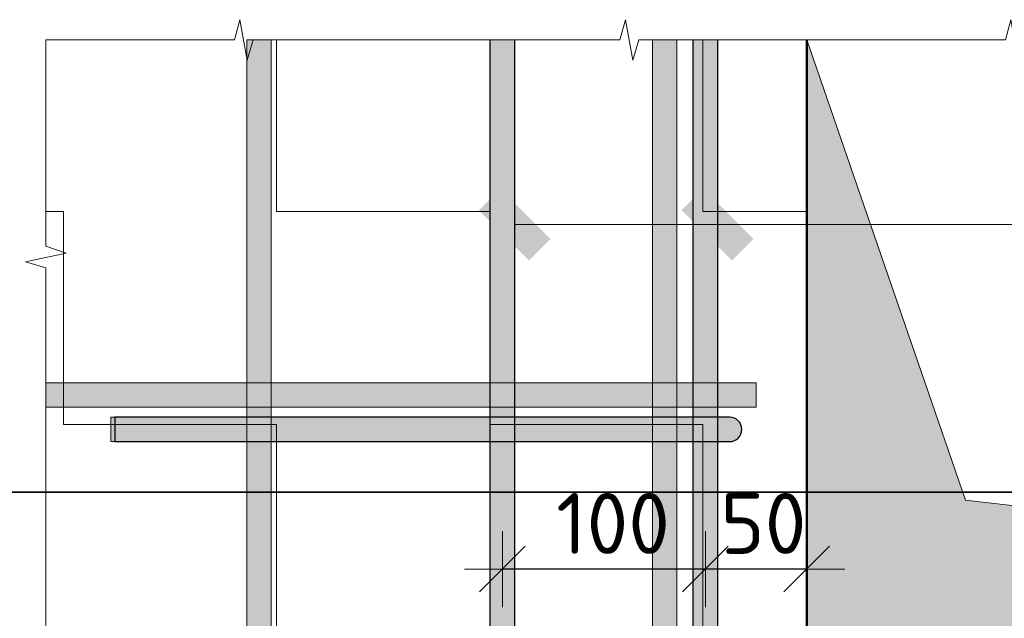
# Model space of a CAD drawing. Header units: metres. Extents: x -38 to 114, y -15 to 21.
# Tile 217 of 244: x 73.793 to 74.279, y 8.409 to 8.705. Entities that reach past the tile are written whole.
import ezdxf

# ---------------------------------------------------------------- set-up
doc = ezdxf.new("R2010")
doc.units = ezdxf.units.M
doc.header["$PDMODE"] = 65
for name, color, linetype in [('XR$3$_3898', 7, 'Continuous'), ('XR$4$_3898', 7, 'Continuous'), ('XR$6$_3898', 7, 'Continuous')]:
    doc.layers.add(name, color=color, linetype=linetype)
for name, color, linetype, lineweight in [('XR$3$Размерная линия_ общее', 7, 'Continuous', 13), ('XR$4$Размерная линия_ общее', 7, 'Continuous', 13), ('XR$6$Размерная линия_ общее', 7, 'Continuous', 13)]:
    doc.layers.add(name, color=color, linetype=linetype, lineweight=lineweight)
doc.styles.add('ISOCPEUR', font='txt')
doc.dimstyles.new('DIMSTYLE_19', dxfattribs={"dimtxt": 0.03, "dimasz": 0.0375, "dimexe": 0, "dimexo": 1e-06, "dimgap": 0.015, "dimtad": 2, "dimdec": 0, "dimlfac": 1000, "dimrnd": 1, "dimzin": 12, "dimdsep": 46, "dimtxsty": 'ISOCPEUR', "dimblk1": 'ALL_ML_STRICH', "dimblk2": 'ALL_ML_STRICH', "dimsah": 1, "dimcen": 0, "dimse1": 1, "dimse2": 1, "dimclrd": 7, "dimclre": 256, "dimclrt": 7, "dimadec": 0, "dimazin": 0, "dimtfac": 1, "dimtdec": 0, "dimtix": 1, "dimtmove": 2, "dimatfit": 3, "dimfxl": 0, "dimtvp": 1.2, "dimtzin": 0, "dimlwd": 0, "dimlwe": -3, "dimarcsym": 0})
doc.dimstyles.new('DIMSTYLE_20', dxfattribs={"dimtxt": 0.03, "dimasz": 0.0375, "dimexe": 0, "dimexo": 1e-06, "dimgap": 0.015, "dimtad": 2, "dimdec": 0, "dimlfac": 1000, "dimrnd": 1, "dimzin": 12, "dimdsep": 46, "dimtxsty": 'ISOCPEUR', "dimblk1": 'ALL_ML_STRICH', "dimblk2": 'ALL_ML_STRICH', "dimsah": 1, "dimcen": 0, "dimse1": 1, "dimse2": 1, "dimclrd": 7, "dimclre": 256, "dimclrt": 7, "dimadec": 0, "dimazin": 0, "dimtfac": 1, "dimtdec": 0, "dimtix": 1, "dimtmove": 2, "dimatfit": 3, "dimfxl": 0, "dimtzin": 0, "dimlwd": 0, "dimlwe": -3, "dimarcsym": 0})
pattern_1 = [(0, (0.21, 0.21), (0.105, 0.105), [0.105, -0.105]), (90, (0.21, 0.21), (-0.105, 0.105), [0.105, -0.105])]

# ---------------------------------------------------------------- blocks, each defined once
blk = doc.blocks.new('СЛОЖНЫЙ_ОБЪЕКТ_12')
at = {"linetype": 'Continuous', "lineweight": 13, "transparency": 33554687}
blk.add_hatch(color=7, dxfattribs=at).paths.add_polyline_path([(74.11738, 8.0346), (74.11738, 8.6946), (74.10538, 8.6946), (74.10538, 8.0346)])
at = {"color": 7, "linetype": 'Continuous', "lineweight": 13, "transparency": 33554687}
blk.add_lwpolyline([(74.11738, 8.0346), (74.11738, 8.6946), (74.10538, 8.6946), (74.10538, 8.0346), (74.11738, 8.0346)], close=True, dxfattribs=at)
blk = doc.blocks.new('СЛОЖНЫЙ_ОБЪЕКТ_13')
at = {"linetype": 'Continuous', "lineweight": 13, "transparency": 33554687}
blk.add_hatch(color=7, dxfattribs=at).paths.add_polyline_path([(73.91738, 8.0346), (73.91738, 8.6946), (73.90538, 8.6946), (73.90538, 8.0346)])
at = {"color": 7, "linetype": 'Continuous', "lineweight": 13, "transparency": 33554687}
blk.add_lwpolyline([(73.91738, 8.0346), (73.91738, 8.6946), (73.90538, 8.6946), (73.90538, 8.0346), (73.91738, 8.0346)], close=True, dxfattribs=at)
blk = doc.blocks.new('ЭЛЕМЕНТ_УЗОРА_6')
at = {"color": 7, "linetype": 'Continuous', "lineweight": 13, "transparency": 33554687}
blk.add_line((73.80638, 8.6946), (73.80638, 8.6946), dxfattribs=at)
for points in [[(73.80638, 8.6946), (73.89929, 8.6946), (73.90195, 8.7046), (73.90556, 8.6846), (73.9086, 8.6946), (73.99638, 8.6946)], [(73.99638, 8.6946), (74.08929, 8.6946), (74.09195, 8.7046), (74.09556, 8.6846), (74.0986, 8.6946), (74.18638, 8.6946)], [(74.18638, 8.6946), (74.27929, 8.6946), (74.28195, 8.7046), (74.28556, 8.6846), (74.2886, 8.6946), (74.37638, 8.6946)], [(73.80638, 8.4746), (73.80638, 8.58218), (73.79638, 8.58526), (73.81638, 8.58944), (73.80638, 8.59296), (73.80638, 8.6946), (73.80638, 8.6946)], [(73.80638, 8.2546), (73.80638, 8.36218), (73.79638, 8.36526), (73.81638, 8.36944), (73.80638, 8.37296), (73.80638, 8.4746)]]:
    blk.add_lwpolyline(points, dxfattribs=at)
blk = doc.blocks.new('СЛОЖНЫЙ_ОБЪЕКТ_17')
at = {"linetype": 'Continuous', "lineweight": 25, "true_color": 0x5f5f5f, "transparency": 33554687}
blk.add_hatch(color=251, dxfattribs=at).paths.add_polyline_path([(74.12538, 8.0646), (74.12538, 8.6946), (74.13738, 8.6946), (74.13738, 8.0646)], flags=16)
at = {"color": 7, "linetype": 'Continuous', "lineweight": 25, "transparency": 33554687}
blk.add_line((74.12538, 8.0646), (74.12538, 8.6946), dxfattribs=at)
blk.add_lwpolyline([(74.13738, 8.6946), (74.13738, 8.0646), (74.12538, 8.0646)], dxfattribs=at)
blk = doc.blocks.new('СЛОЖНЫЙ_ОБЪЕКТ_18')
at = {"linetype": 'Continuous', "lineweight": 13, "true_color": 0xc5c5c5, "transparency": 33554687}
for points in [[(73.84038, 8.4966), (73.84038, 8.5086), (73.83838, 8.5086), (73.83838, 8.4966)], [(74.14582, 8.49712), (74.14691, 8.49775), (74.14784, 8.49858), (74.14858, 8.4996), (74.14909, 8.50075), (74.14935, 8.50197), (74.14935, 8.50323), (74.14909, 8.50445), (74.14858, 8.5056), (74.14784, 8.50661), (74.14691, 8.50745), (74.14582, 8.50808), (74.14463, 8.50847), (74.14338, 8.5086), (73.84038, 8.5086), (73.84038, 8.4966), (74.14338, 8.4966), (74.14463, 8.49673)]]:
    blk.add_hatch(color=9, dxfattribs=at).paths.add_polyline_path(points)
at = {"color": 7, "linetype": 'Continuous', "lineweight": 13, "transparency": 33554687}
blk.add_lwpolyline([(73.84038, 8.4966), (73.84038, 8.5086), (73.83838, 8.5086), (73.83838, 8.4966), (73.84038, 8.4966)], close=True, dxfattribs=at)
at = {"color": 7, "linetype": 'Continuous', "lineweight": 25, "transparency": 33554687}
blk.add_lwpolyline([(74.14338, 8.5086), (73.84038, 8.5086), (73.84038, 8.4966), (74.14338, 8.4966)], dxfattribs=at)
blk.add_arc((74.14338, 8.5026), 0.006, 270, 90, dxfattribs=at)
blk = doc.blocks.new('СЛОЖНЫЙ_ОБЪЕКТ_19')
at = {"linetype": 'Continuous', "lineweight": 13, "transparency": 33554687}
blk.add_hatch(color=7, dxfattribs=at).paths.add_polyline_path([(73.80638, 8.5256), (74.15638, 8.5256), (74.15638, 8.5136), (73.80638, 8.5136)], flags=16)
at = {"color": 7, "linetype": 'Continuous', "lineweight": 13, "transparency": 33554687}
blk.add_lwpolyline([(73.80638, 8.5256), (74.15638, 8.5256), (74.15638, 8.5136), (73.80638, 8.5136), (73.80638, 8.5256)], close=True, dxfattribs=at)
blk = doc.blocks.new('СЛОЖНЫЙ_ОБЪЕКТ_26')
at = {"linetype": 'Continuous', "lineweight": 25, "true_color": 0x5f5f5f, "transparency": 33554687}
blk.add_hatch(color=251, dxfattribs=at).paths.add_polyline_path([(74.02538, 8.0646), (74.02538, 8.6946), (74.03738, 8.6946), (74.03738, 8.0646)], flags=16)
at = {"color": 7, "linetype": 'Continuous', "lineweight": 25, "transparency": 33554687}
blk.add_line((74.02538, 8.0646), (74.02538, 8.6946), dxfattribs=at)
blk.add_lwpolyline([(74.03738, 8.6946), (74.03738, 8.0646), (74.02538, 8.0646)], dxfattribs=at)
blk = doc.blocks.new('ALL_ML_STRICH')
at = {"color": 0, "linetype": 'ByBlock', "lineweight": -2}
for p, q in [((0, -0.5), (0, 0.5)), ((-0.3, -0.3), (0.3, 0.3)), ((-1, 0), (0.5, 0))]:
    blk.add_line(p, q, dxfattribs=at)
blk = doc.blocks.new('*D133')
at = {"layer": 'DEFPOINTS', "color": 7, "linetype": 'Continuous', "lineweight": 13, "transparency": 33554687}
for p in [(74.18138, 8.47286), (74.13138, 8.47059), (74.18138, 8.43375)]:
    blk.add_point(p, dxfattribs=at)
at = {"layer": 'XR$3$Размерная линия_ общее', "color": 7, "linetype": 'Continuous', "lineweight": -2, "transparency": 33554687}
blk.add_line((74.18138, 8.43375), (74.13138, 8.43375), dxfattribs=at)
at = {"layer": 'XR$3$Размерная линия_ общее', "color": 7, "linetype": 'Continuous', "lineweight": 13, "transparency": 33554687, "xscale": 0.0375, "yscale": 0.0375, "zscale": 0.0375}
for p, rotation in [((74.13138, 8.43375), 180), ((74.18138, 8.43375), 360)]:
    blk.add_blockref('ALL_ML_STRICH', p, dxfattribs=dict(at, rotation=rotation))
at = {"layer": 'XR$3$Размерная линия_ общее', "color": 7, "linetype": 'Continuous', "lineweight": 13, "transparency": 33554687, "insert": (74.16, 8.45625), "char_height": 0.03, "width": 0.06, "attachment_point": 5, "style": 'ISOCPEUR'}
blk.add_mtext('\\A1;{50}', dxfattribs=at)
blk = doc.blocks.new('*D134')
at = {"layer": 'DEFPOINTS', "color": 7, "linetype": 'Continuous', "lineweight": 13, "transparency": 33554687}
for p in [(74.03138, 8.4695), (74.13138, 8.47059), (74.13138, 8.43375)]:
    blk.add_point(p, dxfattribs=at)
at = {"layer": 'XR$3$Размерная линия_ общее', "color": 7, "linetype": 'Continuous', "lineweight": -2, "transparency": 33554687}
blk.add_line((74.13138, 8.43375), (74.03138, 8.43375), dxfattribs=at)
at = {"layer": 'XR$3$Размерная линия_ общее', "color": 7, "linetype": 'Continuous', "lineweight": 13, "transparency": 33554687, "xscale": 0.0375, "yscale": 0.0375, "zscale": 0.0375}
for p, rotation in [((74.03138, 8.43375), 180), ((74.13138, 8.43375), 360)]:
    blk.add_blockref('ALL_ML_STRICH', p, dxfattribs=dict(at, rotation=rotation))
at = {"layer": 'XR$3$Размерная линия_ общее', "color": 7, "linetype": 'Continuous', "lineweight": 13, "transparency": 33554687, "insert": (74.08588, 8.45625), "char_height": 0.03, "width": 0.09, "attachment_point": 5, "style": 'ISOCPEUR'}
blk.add_mtext('\\A1;{100}', dxfattribs=at)
blk = doc.blocks.new('СЛОЖНЫЙ_ОБЪЕКТ_51')
at = {"linetype": 'Continuous', "lineweight": 13, "transparency": 33554687}
blk.add_hatch(color=7, dxfattribs=at).paths.add_polyline_path([(74.11738, 8.0346), (74.11738, 8.6946), (74.10538, 8.6946), (74.10538, 8.0346)])
at = {"color": 7, "linetype": 'Continuous', "lineweight": 13, "transparency": 33554687}
blk.add_lwpolyline([(74.11738, 8.0346), (74.11738, 8.6946), (74.10538, 8.6946), (74.10538, 8.0346), (74.11738, 8.0346)], close=True, dxfattribs=at)
blk = doc.blocks.new('СЛОЖНЫЙ_ОБЪЕКТ_52')
at = {"linetype": 'Continuous', "lineweight": 13, "transparency": 33554687}
blk.add_hatch(color=7, dxfattribs=at).paths.add_polyline_path([(73.91738, 8.0346), (73.91738, 8.6946), (73.90538, 8.6946), (73.90538, 8.0346)])
at = {"color": 7, "linetype": 'Continuous', "lineweight": 13, "transparency": 33554687}
blk.add_lwpolyline([(73.91738, 8.0346), (73.91738, 8.6946), (73.90538, 8.6946), (73.90538, 8.0346), (73.91738, 8.0346)], close=True, dxfattribs=at)
blk = doc.blocks.new('ЭЛЕМЕНТ_УЗОРА_18')
at = {"color": 7, "linetype": 'Continuous', "lineweight": 13, "transparency": 33554687}
blk.add_line((73.80638, 8.6946), (73.80638, 8.6946), dxfattribs=at)
for points in [[(73.80638, 8.6946), (73.89929, 8.6946), (73.90195, 8.7046), (73.90556, 8.6846), (73.9086, 8.6946), (73.99638, 8.6946)], [(73.99638, 8.6946), (74.08929, 8.6946), (74.09195, 8.7046), (74.09556, 8.6846), (74.0986, 8.6946), (74.18638, 8.6946)], [(74.18638, 8.6946), (74.27929, 8.6946), (74.28195, 8.7046), (74.28556, 8.6846), (74.2886, 8.6946), (74.37638, 8.6946)], [(73.80638, 8.4746), (73.80638, 8.58218), (73.79638, 8.58526), (73.81638, 8.58944), (73.80638, 8.59296), (73.80638, 8.6946), (73.80638, 8.6946)], [(73.80638, 8.2546), (73.80638, 8.36218), (73.79638, 8.36526), (73.81638, 8.36944), (73.80638, 8.37296), (73.80638, 8.4746)]]:
    blk.add_lwpolyline(points, dxfattribs=at)
blk = doc.blocks.new('СЛОЖНЫЙ_ОБЪЕКТ_56')
at = {"linetype": 'Continuous', "lineweight": 25, "true_color": 0x5f5f5f, "transparency": 33554687}
blk.add_hatch(color=251, dxfattribs=at).paths.add_polyline_path([(74.12538, 8.0646), (74.12538, 8.6946), (74.13738, 8.6946), (74.13738, 8.0646)], flags=16)
at = {"color": 7, "linetype": 'Continuous', "lineweight": 25, "transparency": 33554687}
blk.add_line((74.12538, 8.0646), (74.12538, 8.6946), dxfattribs=at)
blk.add_lwpolyline([(74.13738, 8.6946), (74.13738, 8.0646), (74.12538, 8.0646)], dxfattribs=at)
blk = doc.blocks.new('СЛОЖНЫЙ_ОБЪЕКТ_57')
at = {"linetype": 'Continuous', "lineweight": 13, "true_color": 0xc5c5c5, "transparency": 33554687}
for points in [[(73.84038, 8.4966), (73.84038, 8.5086), (73.83838, 8.5086), (73.83838, 8.4966)], [(74.14582, 8.49712), (74.14691, 8.49775), (74.14784, 8.49858), (74.14858, 8.4996), (74.14909, 8.50075), (74.14935, 8.50197), (74.14935, 8.50323), (74.14909, 8.50445), (74.14858, 8.5056), (74.14784, 8.50661), (74.14691, 8.50745), (74.14582, 8.50808), (74.14463, 8.50847), (74.14338, 8.5086), (73.84038, 8.5086), (73.84038, 8.4966), (74.14338, 8.4966), (74.14463, 8.49673)]]:
    blk.add_hatch(color=9, dxfattribs=at).paths.add_polyline_path(points)
at = {"color": 7, "linetype": 'Continuous', "lineweight": 13, "transparency": 33554687}
blk.add_lwpolyline([(73.84038, 8.4966), (73.84038, 8.5086), (73.83838, 8.5086), (73.83838, 8.4966), (73.84038, 8.4966)], close=True, dxfattribs=at)
at = {"color": 7, "linetype": 'Continuous', "lineweight": 25, "transparency": 33554687}
blk.add_lwpolyline([(74.14338, 8.5086), (73.84038, 8.5086), (73.84038, 8.4966), (74.14338, 8.4966)], dxfattribs=at)
blk.add_arc((74.14338, 8.5026), 0.006, 270, 90, dxfattribs=at)
blk = doc.blocks.new('СЛОЖНЫЙ_ОБЪЕКТ_58')
at = {"linetype": 'Continuous', "lineweight": 13, "transparency": 33554687}
blk.add_hatch(color=7, dxfattribs=at).paths.add_polyline_path([(73.80638, 8.5256), (74.15638, 8.5256), (74.15638, 8.5136), (73.80638, 8.5136)], flags=16)
at = {"color": 7, "linetype": 'Continuous', "lineweight": 13, "transparency": 33554687}
blk.add_lwpolyline([(73.80638, 8.5256), (74.15638, 8.5256), (74.15638, 8.5136), (73.80638, 8.5136), (73.80638, 8.5256)], close=True, dxfattribs=at)
blk = doc.blocks.new('СЛОЖНЫЙ_ОБЪЕКТ_65')
at = {"linetype": 'Continuous', "lineweight": 25, "true_color": 0x5f5f5f, "transparency": 33554687}
blk.add_hatch(color=251, dxfattribs=at).paths.add_polyline_path([(74.02538, 8.0646), (74.02538, 8.6946), (74.03738, 8.6946), (74.03738, 8.0646)], flags=16)
at = {"color": 7, "linetype": 'Continuous', "lineweight": 25, "transparency": 33554687}
blk.add_line((74.02538, 8.0646), (74.02538, 8.6946), dxfattribs=at)
blk.add_lwpolyline([(74.03738, 8.6946), (74.03738, 8.0646), (74.02538, 8.0646)], dxfattribs=at)
blk = doc.blocks.new('*D352')
at = {"layer": 'DEFPOINTS', "color": 7, "linetype": 'Continuous', "lineweight": 13, "transparency": 33554687}
for p in [(74.18138, 8.47286), (74.13138, 8.47059), (74.18138, 8.43375)]:
    blk.add_point(p, dxfattribs=at)
at = {"layer": 'XR$4$Размерная линия_ общее', "color": 7, "linetype": 'Continuous', "lineweight": -2, "transparency": 33554687}
blk.add_line((74.18138, 8.43375), (74.13138, 8.43375), dxfattribs=at)
at = {"layer": 'XR$4$Размерная линия_ общее', "color": 7, "linetype": 'Continuous', "lineweight": 13, "transparency": 33554687, "xscale": 0.0375, "yscale": 0.0375, "zscale": 0.0375}
for p, rotation in [((74.13138, 8.43375), 180), ((74.18138, 8.43375), 360)]:
    blk.add_blockref('ALL_ML_STRICH', p, dxfattribs=dict(at, rotation=rotation))
at = {"layer": 'XR$4$Размерная линия_ общее', "color": 7, "linetype": 'Continuous', "lineweight": 13, "transparency": 33554687, "insert": (74.16, 8.45625), "char_height": 0.03, "width": 0.06, "attachment_point": 5, "style": 'ISOCPEUR'}
blk.add_mtext('\\A1;{50}', dxfattribs=at)
blk = doc.blocks.new('*D353')
at = {"layer": 'DEFPOINTS', "color": 7, "linetype": 'Continuous', "lineweight": 13, "transparency": 33554687}
for p in [(74.03138, 8.4695), (74.13138, 8.47059), (74.13138, 8.43375)]:
    blk.add_point(p, dxfattribs=at)
at = {"layer": 'XR$4$Размерная линия_ общее', "color": 7, "linetype": 'Continuous', "lineweight": -2, "transparency": 33554687}
blk.add_line((74.13138, 8.43375), (74.03138, 8.43375), dxfattribs=at)
at = {"layer": 'XR$4$Размерная линия_ общее', "color": 7, "linetype": 'Continuous', "lineweight": 13, "transparency": 33554687, "xscale": 0.0375, "yscale": 0.0375, "zscale": 0.0375}
for p, rotation in [((74.03138, 8.43375), 180), ((74.13138, 8.43375), 360)]:
    blk.add_blockref('ALL_ML_STRICH', p, dxfattribs=dict(at, rotation=rotation))
at = {"layer": 'XR$4$Размерная линия_ общее', "color": 7, "linetype": 'Continuous', "lineweight": 13, "transparency": 33554687, "insert": (74.08588, 8.45625), "char_height": 0.03, "width": 0.09, "attachment_point": 5, "style": 'ISOCPEUR'}
blk.add_mtext('\\A1;{100}', dxfattribs=at)
blk = doc.blocks.new('СЛОЖНЫЙ_ОБЪЕКТ_83')
at = {"linetype": 'Continuous', "lineweight": 13, "transparency": 33554687}
blk.add_hatch(color=7, dxfattribs=at).paths.add_polyline_path([(74.11738, 8.0346), (74.11738, 8.6946), (74.10538, 8.6946), (74.10538, 8.0346)])
at = {"color": 7, "linetype": 'Continuous', "lineweight": 13, "transparency": 33554687}
blk.add_lwpolyline([(74.11738, 8.0346), (74.11738, 8.6946), (74.10538, 8.6946), (74.10538, 8.0346), (74.11738, 8.0346)], close=True, dxfattribs=at)
blk = doc.blocks.new('СЛОЖНЫЙ_ОБЪЕКТ_84')
at = {"linetype": 'Continuous', "lineweight": 13, "transparency": 33554687}
blk.add_hatch(color=7, dxfattribs=at).paths.add_polyline_path([(73.91738, 8.0346), (73.91738, 8.6946), (73.90538, 8.6946), (73.90538, 8.0346)])
at = {"color": 7, "linetype": 'Continuous', "lineweight": 13, "transparency": 33554687}
blk.add_lwpolyline([(73.91738, 8.0346), (73.91738, 8.6946), (73.90538, 8.6946), (73.90538, 8.0346), (73.91738, 8.0346)], close=True, dxfattribs=at)
blk = doc.blocks.new('ЭЛЕМЕНТ_УЗОРА_34')
at = {"color": 7, "linetype": 'Continuous', "lineweight": 13, "transparency": 33554687}
blk.add_line((73.80638, 8.6946), (73.80638, 8.6946), dxfattribs=at)
for points in [[(73.80638, 8.6946), (73.89929, 8.6946), (73.90195, 8.7046), (73.90556, 8.6846), (73.9086, 8.6946), (73.99638, 8.6946)], [(73.99638, 8.6946), (74.08929, 8.6946), (74.09195, 8.7046), (74.09556, 8.6846), (74.0986, 8.6946), (74.18638, 8.6946)], [(74.18638, 8.6946), (74.27929, 8.6946), (74.28195, 8.7046), (74.28556, 8.6846), (74.2886, 8.6946), (74.37638, 8.6946)], [(73.80638, 8.4746), (73.80638, 8.58218), (73.79638, 8.58526), (73.81638, 8.58944), (73.80638, 8.59296), (73.80638, 8.6946), (73.80638, 8.6946)], [(73.80638, 8.2546), (73.80638, 8.36218), (73.79638, 8.36526), (73.81638, 8.36944), (73.80638, 8.37296), (73.80638, 8.4746)]]:
    blk.add_lwpolyline(points, dxfattribs=at)
blk = doc.blocks.new('СЛОЖНЫЙ_ОБЪЕКТ_88')
at = {"linetype": 'Continuous', "lineweight": 25, "true_color": 0x5f5f5f, "transparency": 33554687}
blk.add_hatch(color=251, dxfattribs=at).paths.add_polyline_path([(74.12538, 8.0646), (74.12538, 8.6946), (74.13738, 8.6946), (74.13738, 8.0646)], flags=16)
at = {"color": 7, "linetype": 'Continuous', "lineweight": 25, "transparency": 33554687}
blk.add_line((74.12538, 8.0646), (74.12538, 8.6946), dxfattribs=at)
blk.add_lwpolyline([(74.13738, 8.6946), (74.13738, 8.0646), (74.12538, 8.0646)], dxfattribs=at)
blk = doc.blocks.new('СЛОЖНЫЙ_ОБЪЕКТ_89')
at = {"linetype": 'Continuous', "lineweight": 13, "true_color": 0xc5c5c5, "transparency": 33554687}
for points in [[(73.84038, 8.4966), (73.84038, 8.5086), (73.83838, 8.5086), (73.83838, 8.4966)], [(74.14582, 8.49712), (74.14691, 8.49775), (74.14784, 8.49858), (74.14858, 8.4996), (74.14909, 8.50075), (74.14935, 8.50197), (74.14935, 8.50323), (74.14909, 8.50445), (74.14858, 8.5056), (74.14784, 8.50661), (74.14691, 8.50745), (74.14582, 8.50808), (74.14463, 8.50847), (74.14338, 8.5086), (73.84038, 8.5086), (73.84038, 8.4966), (74.14338, 8.4966), (74.14463, 8.49673)]]:
    blk.add_hatch(color=9, dxfattribs=at).paths.add_polyline_path(points)
at = {"color": 7, "linetype": 'Continuous', "lineweight": 13, "transparency": 33554687}
blk.add_lwpolyline([(73.84038, 8.4966), (73.84038, 8.5086), (73.83838, 8.5086), (73.83838, 8.4966), (73.84038, 8.4966)], close=True, dxfattribs=at)
at = {"color": 7, "linetype": 'Continuous', "lineweight": 25, "transparency": 33554687}
blk.add_lwpolyline([(74.14338, 8.5086), (73.84038, 8.5086), (73.84038, 8.4966), (74.14338, 8.4966)], dxfattribs=at)
blk.add_arc((74.14338, 8.5026), 0.006, 270, 90, dxfattribs=at)
blk = doc.blocks.new('СЛОЖНЫЙ_ОБЪЕКТ_90')
at = {"linetype": 'Continuous', "lineweight": 13, "transparency": 33554687}
blk.add_hatch(color=7, dxfattribs=at).paths.add_polyline_path([(73.80638, 8.5256), (74.15638, 8.5256), (74.15638, 8.5136), (73.80638, 8.5136)], flags=16)
at = {"color": 7, "linetype": 'Continuous', "lineweight": 13, "transparency": 33554687}
blk.add_lwpolyline([(73.80638, 8.5256), (74.15638, 8.5256), (74.15638, 8.5136), (73.80638, 8.5136), (73.80638, 8.5256)], close=True, dxfattribs=at)
blk = doc.blocks.new('СЛОЖНЫЙ_ОБЪЕКТ_97')
at = {"linetype": 'Continuous', "lineweight": 25, "true_color": 0x5f5f5f, "transparency": 33554687}
blk.add_hatch(color=251, dxfattribs=at).paths.add_polyline_path([(74.02538, 8.0646), (74.02538, 8.6946), (74.03738, 8.6946), (74.03738, 8.0646)], flags=16)
at = {"color": 7, "linetype": 'Continuous', "lineweight": 25, "transparency": 33554687}
blk.add_line((74.02538, 8.0646), (74.02538, 8.6946), dxfattribs=at)
blk.add_lwpolyline([(74.03738, 8.6946), (74.03738, 8.0646), (74.02538, 8.0646)], dxfattribs=at)
blk = doc.blocks.new('*D815')
at = {"layer": 'DEFPOINTS', "color": 7, "linetype": 'Continuous', "lineweight": 13, "transparency": 33554687}
for p in [(74.18138, 8.47286), (74.13138, 8.47059), (74.18138, 8.43375)]:
    blk.add_point(p, dxfattribs=at)
at = {"layer": 'XR$6$Размерная линия_ общее', "color": 7, "linetype": 'Continuous', "lineweight": -2, "transparency": 33554687}
blk.add_line((74.18138, 8.43375), (74.13138, 8.43375), dxfattribs=at)
at = {"layer": 'XR$6$Размерная линия_ общее', "color": 7, "linetype": 'Continuous', "lineweight": 13, "transparency": 33554687, "xscale": 0.0375, "yscale": 0.0375, "zscale": 0.0375}
for p, rotation in [((74.13138, 8.43375), 180), ((74.18138, 8.43375), 360)]:
    blk.add_blockref('ALL_ML_STRICH', p, dxfattribs=dict(at, rotation=rotation))
at = {"layer": 'XR$6$Размерная линия_ общее', "color": 7, "linetype": 'Continuous', "lineweight": 13, "transparency": 33554687, "insert": (74.16, 8.45625), "char_height": 0.03, "width": 0.06, "attachment_point": 5, "style": 'ISOCPEUR'}
blk.add_mtext('\\A1;{50}', dxfattribs=at)
blk = doc.blocks.new('*D816')
at = {"layer": 'DEFPOINTS', "color": 7, "linetype": 'Continuous', "lineweight": 13, "transparency": 33554687}
for p in [(74.03138, 8.4695), (74.13138, 8.47059), (74.13138, 8.43375)]:
    blk.add_point(p, dxfattribs=at)
at = {"layer": 'XR$6$Размерная линия_ общее', "color": 7, "linetype": 'Continuous', "lineweight": -2, "transparency": 33554687}
blk.add_line((74.13138, 8.43375), (74.03138, 8.43375), dxfattribs=at)
at = {"layer": 'XR$6$Размерная линия_ общее', "color": 7, "linetype": 'Continuous', "lineweight": 13, "transparency": 33554687, "xscale": 0.0375, "yscale": 0.0375, "zscale": 0.0375}
for p, rotation in [((74.03138, 8.43375), 180), ((74.13138, 8.43375), 360)]:
    blk.add_blockref('ALL_ML_STRICH', p, dxfattribs=dict(at, rotation=rotation))
at = {"layer": 'XR$6$Размерная линия_ общее', "color": 7, "linetype": 'Continuous', "lineweight": 13, "transparency": 33554687, "insert": (74.08588, 8.45625), "char_height": 0.03, "width": 0.09, "attachment_point": 5, "style": 'ISOCPEUR'}
blk.add_mtext('\\A1;{100}', dxfattribs=at)

msp = doc.modelspace()

# ---------------------------------------------------------------- hatches: boundary and pattern name
at = {"linetype": 'Continuous', "lineweight": 13, "transparency": 33554687}
h = msp.add_hatch(dxfattribs=at)
h.set_pattern_fill('____', scale=0.105, style=0, pattern_type=2)
h.set_pattern_definition(pattern_1)
h.paths.add_polyline_path([(73.80638, 8.6946), (73.80638, 8.0346), (74.75638, 8.0346), (74.75638, 8.3896), (74.18138, 8.3896), (74.18138, 8.6946)], flags=0)
h = msp.add_hatch(dxfattribs=at)
h.set_pattern_fill('____', scale=0.105, style=0, pattern_type=2)
h.set_pattern_definition(pattern_1)
h.paths.add_polyline_path([(73.80638, 8.6946), (73.80638, 8.0346), (74.75638, 8.0346), (74.75638, 8.3896), (74.18138, 8.3896), (74.18138, 8.6946)], flags=0)
h = msp.add_hatch(dxfattribs=at)
h.set_pattern_fill('____', scale=0.105, style=0, pattern_type=2)
h.set_pattern_definition(pattern_1)
h.paths.add_polyline_path([(73.80638, 8.6946), (73.80638, 8.0346), (74.75638, 8.0346), (74.75638, 8.3896), (74.18138, 8.3896), (74.18138, 8.6946)], flags=0)
at = {"linetype": 'Continuous', "lineweight": 13, "true_color": 0x696969, "transparency": 33554687}
msp.add_hatch(color=251, dxfattribs=at).paths.add_polyline_path([(74.75638, 8.4106), (74.25957, 8.46779), (74.18138, 8.6946), (74.18138, 8.3896), (74.75638, 8.3896)])
msp.add_hatch(color=251, dxfattribs=at).paths.add_polyline_path([(74.75638, 8.4106), (74.25957, 8.46779), (74.18138, 8.6946), (74.18138, 8.3896), (74.75638, 8.3896)])
msp.add_hatch(color=251, dxfattribs=at).paths.add_polyline_path([(74.75638, 8.4106), (74.25957, 8.46779), (74.18138, 8.6946), (74.18138, 8.3896), (74.75638, 8.3896)])
at = {"linetype": 'Continuous', "lineweight": 25, "true_color": 0x000000, "transparency": 33554687}
for points in [[(74.05506, 8.5965), (74.03031, 8.62125), (74.0197, 8.61064), (74.04445, 8.58589)], [(74.05506, 8.5965), (74.03031, 8.62125), (74.0197, 8.61064), (74.04445, 8.58589)], [(74.05506, 8.5965), (74.03031, 8.62125), (74.0197, 8.61064), (74.04445, 8.58589)], [(74.15506, 8.5965), (74.13031, 8.62125), (74.1197, 8.61064), (74.14445, 8.58589)], [(74.15506, 8.5965), (74.13031, 8.62125), (74.1197, 8.61064), (74.14445, 8.58589)], [(74.15506, 8.5965), (74.13031, 8.62125), (74.1197, 8.61064), (74.14445, 8.58589)]]:
    msp.add_hatch(color=18, dxfattribs=at).paths.add_polyline_path(points)

# ---------------------------------------------------------------- linework, layer by layer
at = {"color": 7, "linetype": 'Continuous', "lineweight": 13, "transparency": 33554687}
for p, q in [((74.03738, 8.60357), (75.04771, 8.60357)), ((74.03738, 8.60357), (75.04771, 8.60357)), ((74.03738, 8.60357), (75.04771, 8.60357)), ((86.41979, 8.47171), (67.91979, 8.47171))]:
    msp.add_line(p, q, dxfattribs=at)
at = {"color": 7, "linetype": 'Continuous', "lineweight": 35, "transparency": 33554687}
msp.add_line((67.91979, 8.47171), (86.41979, 8.47171), dxfattribs=at)
at = {"color": 7, "linetype": 'Continuous', "lineweight": 13, "transparency": 33554687}
msp.add_lwpolyline([(74.75638, 8.4106), (74.25957, 8.46779), (74.18138, 8.6946)], dxfattribs=at)
msp.add_lwpolyline([(74.75638, 8.4106), (74.25957, 8.46779), (74.18138, 8.6946)], dxfattribs=at)
msp.add_lwpolyline([(74.75638, 8.4106), (74.25957, 8.46779), (74.18138, 8.6946)], dxfattribs=at)
at = {"layer": 'XR$3$_3898', "color": 7, "linetype": 'Continuous', "lineweight": 50, "transparency": 33554687}
msp.add_lwpolyline([(74.75638, 8.3896), (74.18138, 8.3896), (74.18138, 8.6946)], dxfattribs=at)
at = {"layer": 'XR$4$_3898', "color": 7, "linetype": 'Continuous', "lineweight": 50, "transparency": 33554687}
msp.add_lwpolyline([(74.75638, 8.3896), (74.18138, 8.3896), (74.18138, 8.6946)], dxfattribs=at)
at = {"layer": 'XR$6$_3898', "color": 7, "linetype": 'Continuous', "lineweight": 50, "transparency": 33554687}
msp.add_lwpolyline([(74.75638, 8.3896), (74.18138, 8.3896), (74.18138, 8.6946)], dxfattribs=at)

# ---------------------------------------------------------------- block references
at = {"color": 7, "linetype": 'Continuous', "lineweight": 13, "transparency": 33554687}
for name in ['ЭЛЕМЕНТ_УЗОРА_6', 'ЭЛЕМЕНТ_УЗОРА_18', 'ЭЛЕМЕНТ_УЗОРА_34', 'СЛОЖНЫЙ_ОБЪЕКТ_13', 'СЛОЖНЫЙ_ОБЪЕКТ_52', 'СЛОЖНЫЙ_ОБЪЕКТ_84', 'СЛОЖНЫЙ_ОБЪЕКТ_12', 'СЛОЖНЫЙ_ОБЪЕКТ_51', 'СЛОЖНЫЙ_ОБЪЕКТ_83', 'СЛОЖНЫЙ_ОБЪЕКТ_19', 'СЛОЖНЫЙ_ОБЪЕКТ_58', 'СЛОЖНЫЙ_ОБЪЕКТ_90', 'СЛОЖНЫЙ_ОБЪЕКТ_18', 'СЛОЖНЫЙ_ОБЪЕКТ_57', 'СЛОЖНЫЙ_ОБЪЕКТ_89']:
    msp.add_blockref(name, (0, 0), dxfattribs=at)
at = {"color": 7, "linetype": 'Continuous', "lineweight": 25, "transparency": 33554687}
for name in ['СЛОЖНЫЙ_ОБЪЕКТ_26', 'СЛОЖНЫЙ_ОБЪЕКТ_65', 'СЛОЖНЫЙ_ОБЪЕКТ_97', 'СЛОЖНЫЙ_ОБЪЕКТ_17', 'СЛОЖНЫЙ_ОБЪЕКТ_56', 'СЛОЖНЫЙ_ОБЪЕКТ_88']:
    msp.add_blockref(name, (0, 0), dxfattribs=at)

# ---------------------------------------------------------------- dimensions: what is measured, and where the dimension line sits
at = {"layer": 'XR$3$Размерная линия_ общее', "color": 7, "linetype": 'Continuous', "lineweight": 13, "transparency": 33554687}
for base, p1, p2, dimstyle, picture, middle in [((74.03138, 8.43375), (74.13138, 8.47059), (74.03138, 8.4695), 'DIMSTYLE_20', '*D134', (74.08588, 8.45625)), ((74.13138, 8.43375), (74.18138, 8.47286), (74.13138, 8.47059), 'DIMSTYLE_19', '*D133', (74.16, 8.45625))]:
    dim = msp.add_linear_dim(base=base, p1=p1, p2=p2, angle=180, dimstyle=dimstyle, override={"dimpost": '<>', "dimclrd": 7, "dimclre": 253, "dimclrt": 7, "dimlwd": 0, "dimlwe": 65533}, dxfattribs=at)
    dim.commit()
    dim.dimension.update_dxf_attribs({"geometry": picture, "text_midpoint": middle, "dimtype": 160})
at = {"layer": 'XR$4$Размерная линия_ общее', "color": 7, "linetype": 'Continuous', "lineweight": 13, "transparency": 33554687}
for base, p1, p2, dimstyle, picture, middle in [((74.03138, 8.43375), (74.13138, 8.47059), (74.03138, 8.4695), 'DIMSTYLE_20', '*D353', (74.08588, 8.45625)), ((74.13138, 8.43375), (74.18138, 8.47286), (74.13138, 8.47059), 'DIMSTYLE_19', '*D352', (74.16, 8.45625))]:
    dim = msp.add_linear_dim(base=base, p1=p1, p2=p2, angle=180, dimstyle=dimstyle, override={"dimpost": '<>', "dimclrd": 7, "dimclre": 253, "dimclrt": 7, "dimlwd": 0, "dimlwe": 65533}, dxfattribs=at)
    dim.commit()
    dim.dimension.update_dxf_attribs({"geometry": picture, "text_midpoint": middle, "dimtype": 160})
at = {"layer": 'XR$6$Размерная линия_ общее', "color": 7, "linetype": 'Continuous', "lineweight": 13, "transparency": 33554687}
for base, p1, p2, dimstyle, picture, middle in [((74.03138, 8.43375), (74.13138, 8.47059), (74.03138, 8.4695), 'DIMSTYLE_20', '*D816', (74.08588, 8.45625)), ((74.13138, 8.43375), (74.18138, 8.47286), (74.13138, 8.47059), 'DIMSTYLE_19', '*D815', (74.16, 8.45625))]:
    dim = msp.add_linear_dim(base=base, p1=p1, p2=p2, angle=180, dimstyle=dimstyle, override={"dimpost": '<>', "dimclrd": 7, "dimclre": 253, "dimclrt": 7, "dimlwd": 0, "dimlwe": 65533}, dxfattribs=at)
    dim.commit()
    dim.dimension.update_dxf_attribs({"geometry": picture, "text_midpoint": middle, "dimtype": 160})

doc.saveas('drawing.dxf')
